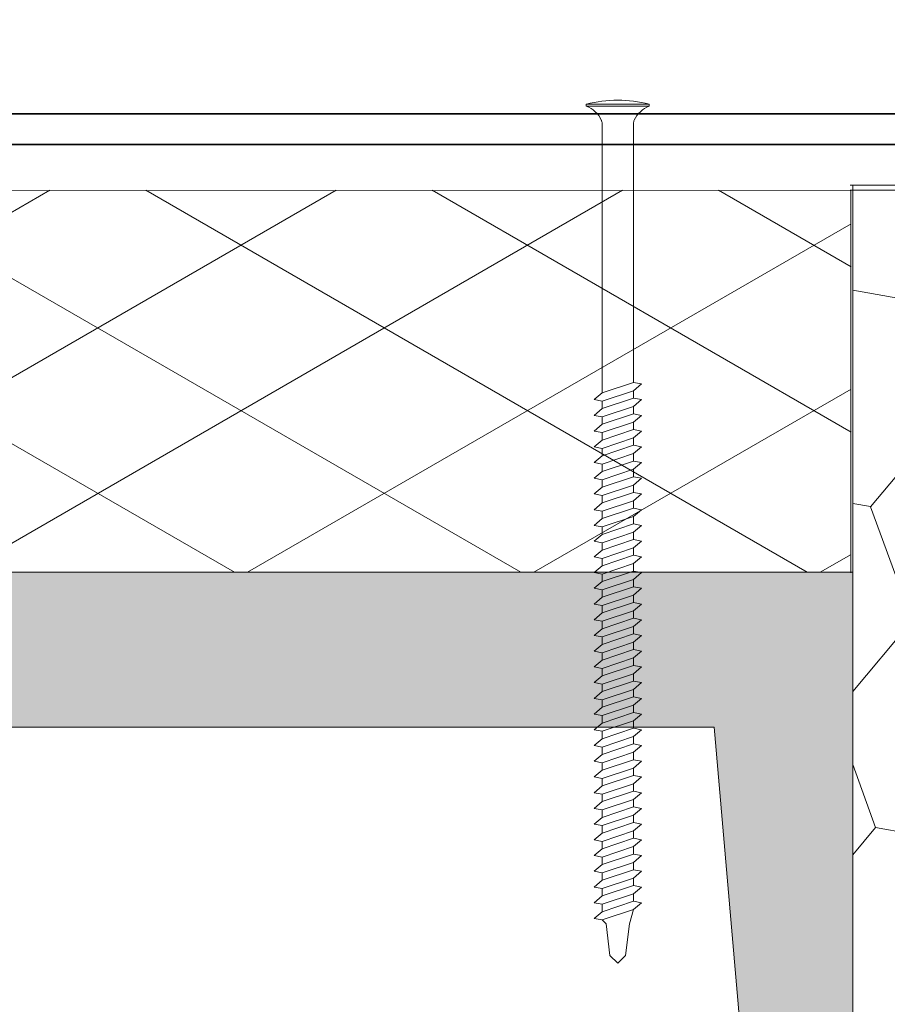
# Model space of a CAD drawing. Header units: millimetres. Extents: x -485339 to 350584, y -1189936 to 0.
# Tile 48 of 256: x -312446 to -312333, y -1058519 to -1058390. Entities that reach past the tile are written whole.
import ezdxf

# ---------------------------------------------------------------- set-up
doc = ezdxf.new("R2010")
doc.units = ezdxf.units.MM
doc.header["$LTSCALE"] = 10
for name, color, linetype, lineweight in [('N_klemp', 220, 'Continuous', 35), ('N_popis', 10, 'Continuous', 18), ('N_čáry_plné', 10, 'Continuous', 18), ('N_šrary', 10, 'Continuous', 18), ('St_čáry_plné', 250, 'Continuous', 18), ('St_šrafy', 250, 'Continuous', 18)]:
    doc.layers.add(name, color=color, linetype=linetype, lineweight=lineweight)
doc.styles.get("Standard").update_dxf_attribs({"font": 'simplex.shx', "width": 0.8})
doc.dimstyles.get("Standard").update_dxf_attribs({"dimtxt": 0.18, "dimasz": 0.18, "dimexe": 0.18, "dimexo": 0.0625, "dimgap": 0.09, "dimtad": 0, "dimtih": 1, "dimtoh": 1, "dimdec": 4, "dimzin": 0, "dimdsep": 46, "dimtxsty": 'Standard', "dimcen": 0.09, "dimadec": 0, "dimazin": 0, "dimtfac": 1, "dimtdec": 4, "dimtofl": 0, "dimtmove": 0, "dimatfit": 3, "dimfxl": 1, "dimtolj": 1, "dimtzin": 0, "dimarcsym": 0})

msp = doc.modelspace()

# ---------------------------------------------------------------- hatches: boundary and pattern name
at = {"layer": 'N_šrary', "linetype": 'Continuous'}
h = msp.add_hatch(dxfattribs=at)
h.set_pattern_fill('DIAMONDS', color=256, scale=150, angle=90, style=0)
h.set_pattern_definition([(150, (-518404.656, -1066019.334), (-9.375, -16.2379763), []), (210, (-518404.656, -1066019.334), (9.375, -16.2379763), [])])
h.paths.add_polyline_path([(-312555.45, -1058462.75), (-312337.24, -1058462.75), (-312337.24, -1058412.75), (-312555.45, -1058412.75)])
at = {"layer": 'N_šrary'}
h = msp.add_hatch(dxfattribs=at)
h.set_pattern_fill('HONEY', color=253, scale=5, angle=190, style=0)
h.set_pattern_definition([(350, (-857.19, -2908.727), (25.83807637, 9.40429065), [15.875, -31.75]), (110, (-857.19, -2908.727), (-21.0633928, 17.6742852), [15.875, -31.75]), (50, (-857.19, -2908.727), (4.77468357, 27.07857585), [-31.75, 15.875])])
h.paths.add_polyline_path([(-312337.04, -1058412.07), (-312337.04, -1058462.75), (-312337.04, -1058549.48), (-312337.04, -1059246.2), (-312217.04, -1059246.2), (-312217.04, -1058412.07)])
at = {"layer": 'St_šrafy'}
h = msp.add_hatch(color=253, dxfattribs=at)
h.dxf.hatch_style = 1
h.paths.add_polyline_path([(-312337.04, -1058462.75), (-312372.67, -1058462.75), (-312547.04, -1058462.75), (-312547.04, -1058549.48), (-312534.65, -1058549.48), (-312528.9, -1058483.04), (-312372.67, -1058483.04), (-312355.18, -1058483.04), (-312349.43, -1058549.48), (-312337.04, -1058549.48)])

# ---------------------------------------------------------------- linework, layer by layer
at = {"layer": 'N_klemp', "lineweight": 35}
msp.add_lwpolyline([(-312530.57, -1058374.03), (-312555.9, -1058376.33, 0.387902), (-312560.45, -1058381.31), (-312560.45, -1058401.75, 0.414214), (-312555.45, -1058406.75), (-312168.6, -1058406.75, 0.414214), (-312163.6, -1058401.75), (-312163.6, -1058355.04, 0.44165), (-312169.07, -1058350.06), (-312213.39, -1058354.18)], format="xyb", dxfattribs=at)
msp.add_lwpolyline([(-312168.6, -1058402.75), (-312555.45, -1058402.75)], dxfattribs=at)
at = {"layer": 'N_čáry_plné', "linetype": 'ByBlock'}
for p, q in [((-312371.92, -1058401.47), (-312371.92, -1058401.73)), ((-312371.92, -1058401.47), (-312363.68, -1058401.47)), ((-312371.92, -1058401.73), (-312371.66, -1058401.73)), ((-312371.92, -1058401.73), (-312363.68, -1058401.73)), ((-312365.74, -1058401.47), (-312369.86, -1058401.47)), ((-312363.68, -1058401.47), (-312363.68, -1058401.73)), ((-312369.86, -1058439.27), (-312369.86, -1058403.99)), ((-312365.74, -1058437.89), (-312365.74, -1058403.99)), ((-312555.45, -1058412.75), (-312337.28, -1058412.82)), ((-312365.74, -1058436.92), (-312365.74, -1058437.89)), ((-312369.86, -1058439.27), (-312365.74, -1058437.89)), ((-312365.74, -1058437.89), (-312364.71, -1058438.09)), ((-312365.74, -1058438.98), (-312364.71, -1058438.09)), ((-312370.89, -1058440.15), (-312369.86, -1058439.27)), ((-312369.86, -1058440.35), (-312365.74, -1058438.98)), ((-312369.86, -1058441.32), (-312365.74, -1058439.95)), ((-312365.74, -1058438.98), (-312365.74, -1058439.95)), ((-312365.74, -1058439.95), (-312364.71, -1058440.15)), ((-312370.89, -1058440.15), (-312369.86, -1058440.35)), ((-312370.89, -1058442.21), (-312369.86, -1058441.32)), ((-312369.86, -1058440.35), (-312369.86, -1058441.32)), ((-312369.86, -1058442.41), (-312365.74, -1058441.04)), ((-312365.74, -1058441.04), (-312364.71, -1058440.15)), ((-312365.74, -1058441.04), (-312365.74, -1058442.01)), ((-312370.89, -1058442.21), (-312369.86, -1058442.41)), ((-312369.86, -1058443.38), (-312365.74, -1058442.01)), ((-312369.86, -1058442.41), (-312369.86, -1058443.38)), ((-312365.74, -1058442.01), (-312364.71, -1058442.21)), ((-312365.74, -1058443.1), (-312364.71, -1058442.21)), ((-312370.89, -1058444.27), (-312369.86, -1058443.38)), ((-312369.86, -1058444.47), (-312365.74, -1058443.1)), ((-312365.74, -1058443.1), (-312365.74, -1058444.07)), ((-312370.89, -1058444.27), (-312369.86, -1058444.47)), ((-312369.86, -1058445.44), (-312365.74, -1058444.07)), ((-312369.86, -1058444.47), (-312369.86, -1058445.44)), ((-312369.86, -1058446.53), (-312365.74, -1058445.15)), ((-312365.74, -1058444.07), (-312364.71, -1058444.27)), ((-312365.74, -1058445.15), (-312364.71, -1058444.27)), ((-312365.74, -1058445.15), (-312365.74, -1058446.13)), ((-312370.89, -1058446.33), (-312369.86, -1058445.44)), ((-312370.89, -1058446.33), (-312369.86, -1058446.53)), ((-312369.86, -1058447.5), (-312365.74, -1058446.13)), ((-312369.86, -1058446.53), (-312369.86, -1058447.5)), ((-312365.74, -1058446.13), (-312364.71, -1058446.33)), ((-312365.74, -1058447.21), (-312364.71, -1058446.33)), ((-312370.89, -1058448.38), (-312369.86, -1058447.5)), ((-312369.86, -1058448.58), (-312365.74, -1058447.21)), ((-312365.74, -1058447.21), (-312365.74, -1058448.19)), ((-312370.89, -1058448.38), (-312369.86, -1058448.58)), ((-312369.86, -1058449.56), (-312365.74, -1058448.19)), ((-312369.86, -1058448.58), (-312369.86, -1058449.56)), ((-312365.74, -1058448.19), (-312364.71, -1058448.38)), ((-312365.74, -1058449.27), (-312364.71, -1058448.38)), ((-312370.89, -1058450.44), (-312369.86, -1058449.56)), ((-312369.86, -1058450.64), (-312365.74, -1058449.27)), ((-312369.86, -1058451.62), (-312365.74, -1058450.24)), ((-312365.74, -1058449.27), (-312365.74, -1058450.24)), ((-312365.74, -1058450.24), (-312364.71, -1058450.44)), ((-312370.89, -1058450.44), (-312369.86, -1058450.64)), ((-312370.89, -1058452.5), (-312369.86, -1058451.62)), ((-312369.86, -1058450.64), (-312369.86, -1058451.62)), ((-312369.86, -1058452.7), (-312365.74, -1058451.33)), ((-312365.74, -1058451.33), (-312364.71, -1058450.44)), ((-312365.74, -1058451.33), (-312365.74, -1058452.3)), ((-312370.89, -1058452.5), (-312369.86, -1058452.7)), ((-312369.86, -1058453.67), (-312365.74, -1058452.3)), ((-312369.86, -1058452.7), (-312369.86, -1058453.67)), ((-312365.74, -1058452.3), (-312364.71, -1058452.5)), ((-312365.74, -1058453.39), (-312364.71, -1058452.5)), ((-312370.89, -1058454.56), (-312369.86, -1058453.67)), ((-312369.86, -1058454.76), (-312365.74, -1058453.39)), ((-312365.74, -1058453.39), (-312365.74, -1058454.36)), ((-312370.89, -1058454.56), (-312369.86, -1058454.76)), ((-312369.86, -1058455.73), (-312365.74, -1058454.36)), ((-312369.86, -1058454.76), (-312369.86, -1058455.73)), ((-312369.86, -1058456.82), (-312365.74, -1058455.44)), ((-312365.74, -1058454.36), (-312364.71, -1058454.56)), ((-312365.74, -1058455.44), (-312364.71, -1058454.56)), ((-312365.74, -1058455.44), (-312365.74, -1058456.42)), ((-312370.89, -1058456.62), (-312369.86, -1058455.73)), ((-312370.89, -1058456.62), (-312369.86, -1058456.82)), ((-312369.86, -1058457.79), (-312365.74, -1058456.42)), ((-312369.86, -1058456.82), (-312369.86, -1058457.79)), ((-312365.74, -1058456.42), (-312364.71, -1058456.62)), ((-312365.74, -1058457.5), (-312364.71, -1058456.62)), ((-312370.89, -1058458.68), (-312369.86, -1058457.79)), ((-312369.86, -1058458.88), (-312365.74, -1058457.5)), ((-312365.74, -1058457.5), (-312365.74, -1058458.48)), ((-312370.89, -1058458.68), (-312369.86, -1058458.88)), ((-312369.86, -1058459.85), (-312365.74, -1058458.48)), ((-312369.86, -1058458.88), (-312369.86, -1058459.85)), ((-312365.74, -1058458.48), (-312364.71, -1058458.68)), ((-312365.74, -1058459.56), (-312364.71, -1058458.68)), ((-312370.89, -1058460.73), (-312369.86, -1058459.85)), ((-312369.86, -1058460.93), (-312365.74, -1058459.56)), ((-312369.86, -1058461.91), (-312365.74, -1058460.53)), ((-312365.74, -1058459.56), (-312365.74, -1058460.53)), ((-312365.74, -1058460.53), (-312364.71, -1058460.73)), ((-312370.89, -1058460.73), (-312369.86, -1058460.93)), ((-312370.89, -1058462.79), (-312369.86, -1058461.91)), ((-312369.86, -1058460.93), (-312369.86, -1058461.91)), ((-312369.86, -1058462.99), (-312365.74, -1058461.62)), ((-312365.74, -1058461.62), (-312364.71, -1058460.73)), ((-312365.74, -1058461.62), (-312365.74, -1058462.59)), ((-312555.45, -1058462.75), (-312337.04, -1058462.75)), ((-312370.89, -1058462.79), (-312369.86, -1058462.99)), ((-312369.86, -1058463.96), (-312365.74, -1058462.59)), ((-312369.86, -1058462.99), (-312369.86, -1058463.96)), ((-312365.74, -1058462.59), (-312364.71, -1058462.79)), ((-312365.74, -1058463.68), (-312364.71, -1058462.79)), ((-312370.89, -1058464.85), (-312369.86, -1058463.96)), ((-312369.86, -1058465.05), (-312365.74, -1058463.68)), ((-312365.74, -1058463.68), (-312365.74, -1058464.65)), ((-312370.89, -1058464.85), (-312369.86, -1058465.05)), ((-312369.86, -1058466.02), (-312365.74, -1058464.65)), ((-312369.86, -1058465.05), (-312369.86, -1058466.02)), ((-312369.86, -1058467.11), (-312365.74, -1058465.74)), ((-312365.74, -1058464.65), (-312364.71, -1058464.85)), ((-312365.74, -1058465.74), (-312364.71, -1058464.85)), ((-312365.74, -1058465.74), (-312365.74, -1058466.71)), ((-312370.89, -1058466.91), (-312369.86, -1058466.02)), ((-312370.89, -1058466.91), (-312369.86, -1058467.11)), ((-312369.86, -1058468.08), (-312365.74, -1058466.71)), ((-312369.86, -1058467.11), (-312369.86, -1058468.08)), ((-312365.74, -1058466.71), (-312364.71, -1058466.91)), ((-312365.74, -1058467.79), (-312364.71, -1058466.91)), ((-312370.89, -1058468.97), (-312369.86, -1058468.08)), ((-312369.86, -1058469.17), (-312365.74, -1058467.79)), ((-312365.74, -1058467.79), (-312365.74, -1058468.77)), ((-312370.89, -1058468.97), (-312369.86, -1058469.17)), ((-312369.86, -1058470.14), (-312365.74, -1058468.77)), ((-312369.86, -1058469.17), (-312369.86, -1058470.14)), ((-312365.74, -1058468.77), (-312364.71, -1058468.97)), ((-312365.74, -1058469.85), (-312364.71, -1058468.97)), ((-312370.89, -1058471.03), (-312369.86, -1058470.14)), ((-312370.89, -1058471.03), (-312369.86, -1058471.22)), ((-312369.86, -1058471.22), (-312365.74, -1058469.85)), ((-312369.86, -1058472.2), (-312365.74, -1058470.83)), ((-312365.74, -1058469.85), (-312365.74, -1058470.83)), ((-312365.74, -1058470.83), (-312364.71, -1058471.03)), ((-312365.74, -1058471.91), (-312364.71, -1058471.03)), ((-312370.89, -1058473.08), (-312369.86, -1058472.2)), ((-312369.86, -1058471.22), (-312369.86, -1058472.2)), ((-312369.86, -1058473.28), (-312365.74, -1058471.91)), ((-312365.74, -1058471.91), (-312365.74, -1058472.88)), ((-312370.89, -1058473.08), (-312369.86, -1058473.28)), ((-312369.86, -1058474.26), (-312365.74, -1058472.88)), ((-312369.86, -1058473.28), (-312369.86, -1058474.26)), ((-312365.74, -1058472.88), (-312364.71, -1058473.08)), ((-312365.74, -1058473.97), (-312364.71, -1058473.08)), ((-312370.89, -1058475.14), (-312369.86, -1058474.26)), ((-312369.86, -1058475.34), (-312365.74, -1058473.97)), ((-312365.74, -1058473.97), (-312365.74, -1058474.94)), ((-312370.89, -1058475.14), (-312369.86, -1058475.34)), ((-312369.86, -1058476.31), (-312365.74, -1058474.94)), ((-312369.86, -1058475.34), (-312369.86, -1058476.31)), ((-312369.86, -1058477.4), (-312365.74, -1058476.03)), ((-312365.74, -1058474.94), (-312364.71, -1058475.14)), ((-312365.74, -1058476.03), (-312364.71, -1058475.14)), ((-312365.74, -1058476.03), (-312365.74, -1058477)), ((-312370.89, -1058477.2), (-312369.86, -1058476.31)), ((-312370.89, -1058477.2), (-312369.86, -1058477.4)), ((-312369.86, -1058478.37), (-312365.74, -1058477)), ((-312369.86, -1058477.4), (-312369.86, -1058478.37)), ((-312365.74, -1058477), (-312364.71, -1058477.2)), ((-312365.74, -1058478.09), (-312364.71, -1058477.2)), ((-312370.89, -1058479.26), (-312369.86, -1058478.37)), ((-312369.86, -1058479.46), (-312365.74, -1058478.09)), ((-312365.74, -1058478.09), (-312365.74, -1058479.06)), ((-312370.89, -1058479.26), (-312369.86, -1058479.46)), ((-312369.86, -1058480.43), (-312365.74, -1058479.06)), ((-312369.86, -1058479.46), (-312369.86, -1058480.43)), ((-312365.74, -1058479.06), (-312364.71, -1058479.26)), ((-312365.74, -1058480.14), (-312364.71, -1058479.26)), ((-312370.89, -1058481.32), (-312369.86, -1058480.43)), ((-312370.89, -1058481.32), (-312369.86, -1058481.52)), ((-312369.86, -1058481.52), (-312365.74, -1058480.14)), ((-312369.86, -1058482.49), (-312365.74, -1058481.12)), ((-312365.74, -1058480.14), (-312365.74, -1058481.12)), ((-312365.74, -1058481.12), (-312364.71, -1058481.32)), ((-312365.74, -1058482.2), (-312364.71, -1058481.32)), ((-312370.89, -1058483.37), (-312369.86, -1058482.49)), ((-312369.86, -1058481.52), (-312369.86, -1058482.49)), ((-312369.86, -1058483.57), (-312365.74, -1058482.2)), ((-312365.74, -1058482.2), (-312365.74, -1058483.18)), ((-312370.89, -1058483.37), (-312369.86, -1058483.57)), ((-312369.86, -1058484.55), (-312365.74, -1058483.18)), ((-312369.86, -1058483.57), (-312369.86, -1058484.55)), ((-312365.74, -1058483.18), (-312364.71, -1058483.37)), ((-312365.74, -1058484.26), (-312364.71, -1058483.37)), ((-312370.89, -1058485.43), (-312369.86, -1058484.55)), ((-312369.86, -1058485.63), (-312365.74, -1058484.26)), ((-312365.74, -1058484.26), (-312365.74, -1058485.23)), ((-312370.89, -1058485.43), (-312369.86, -1058485.63)), ((-312369.86, -1058486.61), (-312365.74, -1058485.23)), ((-312369.86, -1058485.63), (-312369.86, -1058486.61)), ((-312369.86, -1058487.69), (-312365.74, -1058486.32)), ((-312365.74, -1058485.23), (-312364.71, -1058485.43)), ((-312365.74, -1058486.32), (-312364.71, -1058485.43)), ((-312365.74, -1058486.32), (-312365.74, -1058487.29)), ((-312370.89, -1058487.49), (-312369.86, -1058486.61)), ((-312370.89, -1058487.49), (-312369.86, -1058487.69)), ((-312369.86, -1058488.66), (-312365.74, -1058487.29)), ((-312369.86, -1058487.69), (-312369.86, -1058488.66)), ((-312365.74, -1058487.29), (-312364.71, -1058487.49)), ((-312365.74, -1058488.38), (-312364.71, -1058487.49)), ((-312370.89, -1058489.55), (-312369.86, -1058488.66)), ((-312369.86, -1058489.75), (-312365.74, -1058488.38)), ((-312365.74, -1058488.38), (-312365.74, -1058489.35)), ((-312370.89, -1058489.55), (-312369.86, -1058489.75)), ((-312369.86, -1058490.72), (-312365.74, -1058489.35)), ((-312369.86, -1058489.75), (-312369.86, -1058490.72)), ((-312365.74, -1058489.35), (-312364.71, -1058489.55)), ((-312365.74, -1058490.43), (-312364.71, -1058489.55)), ((-312370.89, -1058491.61), (-312369.86, -1058490.72)), ((-312370.89, -1058491.61), (-312369.86, -1058491.81)), ((-312369.86, -1058491.81), (-312365.74, -1058490.43)), ((-312369.86, -1058492.78), (-312365.74, -1058491.41)), ((-312365.74, -1058490.43), (-312365.74, -1058491.41)), ((-312365.74, -1058491.41), (-312364.71, -1058491.61)), ((-312365.74, -1058492.49), (-312364.71, -1058491.61)), ((-312370.89, -1058493.67), (-312369.86, -1058492.78)), ((-312369.86, -1058491.81), (-312369.86, -1058492.78)), ((-312369.86, -1058493.87), (-312365.74, -1058492.49)), ((-312365.74, -1058492.49), (-312365.74, -1058493.47)), ((-312370.89, -1058493.67), (-312369.86, -1058493.87)), ((-312369.86, -1058494.84), (-312365.74, -1058493.47)), ((-312369.86, -1058493.87), (-312369.86, -1058494.84)), ((-312365.74, -1058493.47), (-312364.71, -1058493.67)), ((-312365.74, -1058494.55), (-312364.71, -1058493.67)), ((-312370.89, -1058495.72), (-312369.86, -1058494.84)), ((-312369.86, -1058495.92), (-312365.74, -1058494.55)), ((-312365.74, -1058494.55), (-312365.74, -1058495.52)), ((-312370.89, -1058495.72), (-312369.86, -1058495.92)), ((-312369.86, -1058496.9), (-312365.74, -1058495.52)), ((-312369.86, -1058495.92), (-312369.86, -1058496.9)), ((-312369.86, -1058497.98), (-312365.74, -1058496.61)), ((-312365.74, -1058495.52), (-312364.71, -1058495.72)), ((-312365.74, -1058496.61), (-312364.71, -1058495.72)), ((-312365.74, -1058496.61), (-312365.74, -1058497.58)), ((-312370.89, -1058497.78), (-312369.86, -1058496.9)), ((-312370.89, -1058497.78), (-312369.86, -1058497.98)), ((-312369.86, -1058498.96), (-312365.74, -1058497.58)), ((-312369.86, -1058497.98), (-312369.86, -1058498.96)), ((-312365.74, -1058497.58), (-312364.71, -1058497.78)), ((-312365.74, -1058498.67), (-312364.71, -1058497.78)), ((-312370.89, -1058499.84), (-312369.86, -1058498.96)), ((-312369.86, -1058500.04), (-312365.74, -1058498.67)), ((-312365.74, -1058498.67), (-312365.74, -1058499.64)), ((-312370.89, -1058499.84), (-312369.86, -1058500.04)), ((-312369.86, -1058501.01), (-312365.74, -1058499.64)), ((-312369.86, -1058500.04), (-312369.86, -1058501.01)), ((-312365.74, -1058499.64), (-312364.71, -1058499.84)), ((-312365.74, -1058500.73), (-312364.71, -1058499.84)), ((-312370.89, -1058501.9), (-312369.86, -1058501.01)), ((-312370.89, -1058501.9), (-312369.86, -1058502.1)), ((-312369.86, -1058502.1), (-312365.74, -1058500.73)), ((-312369.86, -1058503.07), (-312365.74, -1058501.7)), ((-312365.74, -1058500.73), (-312365.74, -1058501.7)), ((-312365.74, -1058501.7), (-312364.71, -1058501.9)), ((-312365.74, -1058502.78), (-312364.71, -1058501.9)), ((-312370.89, -1058503.96), (-312369.86, -1058503.07)), ((-312369.86, -1058502.1), (-312369.86, -1058503.07)), ((-312369.86, -1058504.16), (-312365.74, -1058502.78)), ((-312365.74, -1058502.78), (-312365.74, -1058503.76)), ((-312370.89, -1058503.96), (-312369.86, -1058504.16)), ((-312369.86, -1058505.13), (-312365.74, -1058503.76)), ((-312369.86, -1058504.16), (-312369.86, -1058505.13)), ((-312365.74, -1058503.76), (-312364.71, -1058503.96)), ((-312365.74, -1058504.84), (-312364.71, -1058503.96)), ((-312370.89, -1058506.02), (-312369.86, -1058505.13)), ((-312369.86, -1058506.21), (-312365.74, -1058504.84)), ((-312369.86, -1058507.19), (-312365.74, -1058505.82)), ((-312365.74, -1058504.84), (-312365.74, -1058505.82)), ((-312365.74, -1058505.82), (-312364.71, -1058506.02)), ((-312370.89, -1058506.02), (-312369.86, -1058506.21)), ((-312369.86, -1058506.21), (-312369.86, -1058507.19)), ((-312369.86, -1058508.27), (-312365.74, -1058506.9)), ((-312366.26, -1058508.79), (-312365.74, -1058506.9)), ((-312365.74, -1058506.9), (-312364.71, -1058506.02)), ((-312370.89, -1058508.07), (-312369.86, -1058507.19)), ((-312370.89, -1058508.07), (-312369.86, -1058508.27)), ((-312369.34, -1058508.79), (-312369.86, -1058508.27)), ((-312369.34, -1058508.79), (-312368.83, -1058512.9)), ((-312366.26, -1058508.79), (-312366.77, -1058512.9)), ((-312368.83, -1058512.9), (-312367.8, -1058513.93)), ((-312366.77, -1058512.9), (-312367.8, -1058513.93))]:
    msp.add_line(p, q, dxfattribs=at).dxf.unprotected_set("ltscale", 0)
at = {"layer": 'N_čáry_plné', "linetype": 'Continuous'}
for p, q in [((-312337.36, -1058412.75), (-312248.6, -1058412.75)), ((-312337.28, -1058462.82), (-312337.28, -1058412.82))]:
    msp.add_line(p, q, dxfattribs=at)
at = {"layer": 'N_čáry_plné'}
for points in [[(-312337.36, -1058412.07), (-312217.04, -1058412.07), (-312217.04, -1059246.2), (-312337.04, -1059246.2), (-312337.04, -1058549.48), (-312337.04, -1058462.75), (-312337.04, -1058412.07)], [(-312337.04, -1058462.75), (-312337.04, -1058442.07)]]:
    msp.add_lwpolyline(points, dxfattribs=at)
at = {"layer": 'N_čáry_plné', "linetype": 'ByBlock'}
for centre, radius, start, end in [((-312367.8, -1058417.68), 16.72, 75.75, 104.25), ((-312373.15, -1058405.02), 3.51, 24.4705, 69.4691), ((-312362.45, -1058405.02), 3.51, 110.5309, 155.5295), ((-312370.89, -1058403.99), 1.03, 0, 24.4705), ((-312364.71, -1058403.99), 1.03, 155.5295, 180)]:
    msp.add_arc(centre, radius, start, end, dxfattribs=at).dxf.unprotected_set("ltscale", 0)
at = {"layer": 'St_čáry_plné'}
msp.add_lwpolyline([(-312372.67, -1058483.04), (-312355.18, -1058483.04), (-312349.43, -1058549.48), (-312337.04, -1058549.48), (-312337.04, -1058462.75), (-312372.67, -1058462.75), (-312547.04, -1058462.75), (-312547.04, -1058549.48), (-312534.65, -1058549.48), (-312528.9, -1058483.04)], close=True, dxfattribs=at)

# ---------------------------------------------------------------- leaders
at = {"layer": 'N_popis'}
msp.add_leader([(-312521.9, -1058397.02), (-312095.36, -1058158.28), (-311797.79, -1058158.28)], dimstyle='Standard', override={"dimasz": 10}, dxfattribs=at)

doc.saveas('drawing.dxf')
